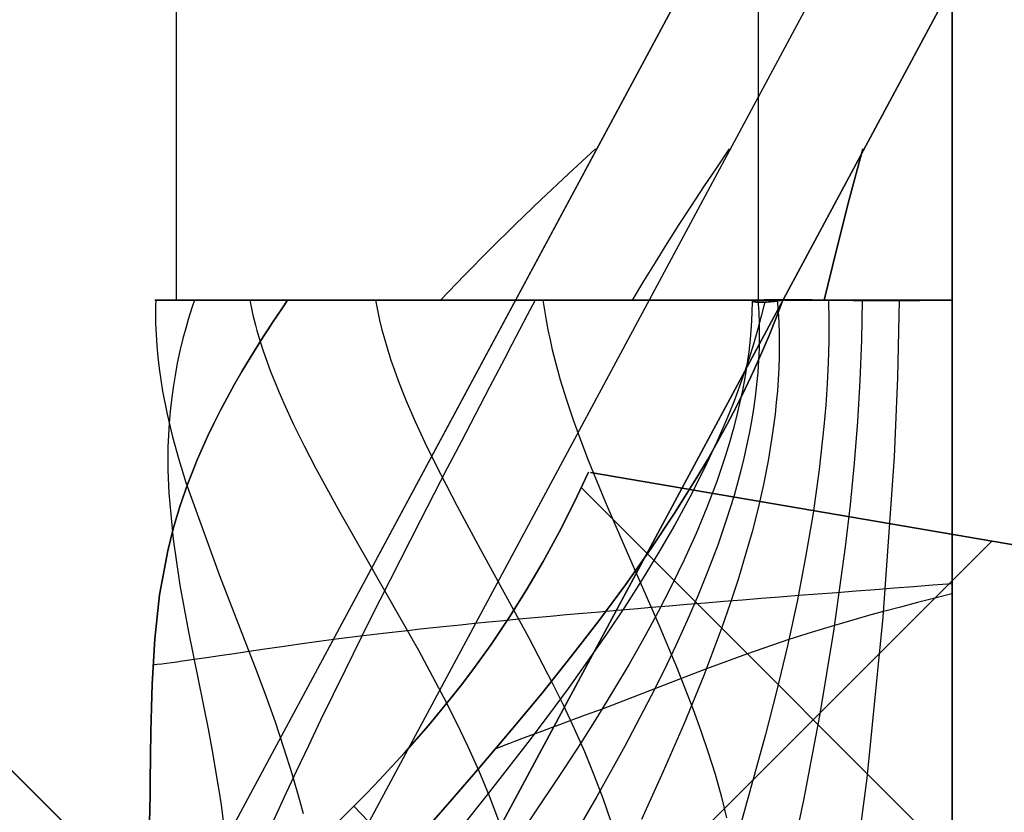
# Model space of a CAD drawing. Header units: millimetres. Extents: x -1690 to 192, y -898 to 54.
# Tile 6 of 256: x -1679.33 to -1676.86, y -873.06 to -871.07. Entities that reach past the tile are written whole.
import ezdxf

# ---------------------------------------------------------------- set-up
doc = ezdxf.new("R2010")
doc.units = ezdxf.units.MM
doc.header["$MEASUREMENT"] = 0
doc.layers.add('OVIDIO 186x93x72h', color=7, linetype='Continuous')

msp = doc.modelspace()

# ---------------------------------------------------------------- linework, layer by layer
at = {"layer": 'OVIDIO 186x93x72h'}
for points in [[(-1678.9396, -422.0917), (-1678.9396, -871.7712)], [(-1677.4798, -422.0917), (-1677.4798, -871.7713)], [(-1676.9931, -871.7712), (-1676.9931, -422.0917)], [(-1676.9931, -422.0917), (-1676.9931, -871.7712)], [(-1688.4247, -863.879), (-1655.8984, -896.4053)], [(-1655.8984, -896.4053), (-1688.4247, -863.879)], [(-1661.3785, -890.9252), (-1682.9446, -869.3591)], [(-1676.9931, -873.2712), (-1676.9931, -871.7712)], [(-1676.9931, -871.7712), (-1676.9931, -873.2712)], [(-1676.807, -873.3579), (-1677.9232, -872.2416)], [(-1676.8928, -872.3754), (-1678.0257, -873.5083)]]:
    msp.add_lwpolyline(points, dxfattribs=at)
at = {"layer": 'OVIDIO 186x93x72h', "extrusion": (1, 0, 0)}
for points in [[(-871.3916, 715.0847), (-422.0917, 715.0847)], [(-422.0917, 715.0847), (-871.3916, 715.0847)], [(-422.0917, 717.3736), (-871.7712, 717.3736)], [(-871.7712, 717.3736), (-422.0917, 717.3736)], [(-871.7712, 717.3736), (-873.2712, 717.3736)], [(-873.2712, 717.3736), (-871.7712, 717.3736)]]:
    msp.add_lwpolyline(points, dxfattribs=at)
at = {"layer": 'OVIDIO 186x93x72h', "extrusion": (1, -9.4522e-07, 0)}
for points in [[(-871.3932, 716.4264), (-422.0933, 716.4272)], [(-422.0933, 716.4272), (-871.3932, 716.4264)]]:
    msp.add_lwpolyline(points, dxfattribs=at)
at = {"layer": 'OVIDIO 186x93x72h', "extrusion": (0.108979, 0.202852, 0.973126)}
for points in [[(1065.6897, 1523.7485), (1065.6897, 1684.4043)], [(1065.6897, 1684.4043), (1065.6897, 1523.7485)], [(1065.3943, 1684.4043), (1065.3943, 1523.7485)], [(1065.0988, 1523.7485), (1065.0988, 1684.4043)], [(1065.0988, 1684.4043), (1065.0988, 1523.7485)]]:
    msp.add_lwpolyline(points, dxfattribs=at)
at = {"layer": 'OVIDIO 186x93x72h', "extrusion": (0.881208, -0.265507, 0.391124)}
for points in [[(-1320.1487, 1190.3166), (-1274.5289, 1131.0965)], [(-1274.5289, 1131.0965), (-1320.1487, 1190.3166)]]:
    msp.add_lwpolyline(points, dxfattribs=at)
at = {"layer": 'OVIDIO 186x93x72h', "extrusion": (0.881185, -0.265561, 0.391139)}
for points in [[(-1320.9576, 1189.7681), (-1274.6374, 1129.6498)], [(-1274.6374, 1129.6498), (-1320.9576, 1189.7681)]]:
    msp.add_lwpolyline(points, dxfattribs=at)
at = {"layer": 'OVIDIO 186x93x72h', "extrusion": (0.000231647, 0.999885, 0.015188)}
for points in [[(1678.2922, 730.5702), (1689.2767, 10.4731)], [(1689.2767, 10.4731), (1678.2922, 730.5702)]]:
    msp.add_lwpolyline(points, dxfattribs=at)
at = {"layer": 'OVIDIO 186x93x72h', "extrusion": (-0.703976, 0.709897, 0.021523)}
for points in [[(1806.6789, -15.0525), (1806.6703, -12.6052), (1806.5871, 705.138)], [(1806.5871, 705.138), (1806.6703, -12.6052), (1806.6789, -15.0525)]]:
    msp.add_lwpolyline(points, dxfattribs=at)
at = {"layer": 'OVIDIO 186x93x72h', "extrusion": (0.000231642, 0.999884, 0.015217)}
for points in [[(1678.9084, 730.6107), (1689.8712, 10.5204)], [(1677.4084, 730.5937), (1688.3713, 10.4966)]]:
    msp.add_lwpolyline(points, dxfattribs=at)
at = {"layer": 'OVIDIO 186x93x72h', "extrusion": (0.999884, 0.000231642, -0.015217)}
for points in [[(-874.4505, 691.7612), (-863.4878, -28.3221)], [(-863.4878, -28.3221), (-874.4505, 691.7612)], [(-864.5482, -28.3383), (-875.5109, 691.7451)], [(-875.5109, 691.7451), (-864.5482, -28.3383)]]:
    msp.add_lwpolyline(points, dxfattribs=at)
at = {"layer": 'OVIDIO 186x93x72h', "extrusion": (0.881271, -0.26535, 0.391089)}
for points in [[(-1316.8125, 1187.4878), (-1318.9278, 1190.2354)], [(-1318.9278, 1190.2354), (-1316.8125, 1187.4878)]]:
    msp.add_lwpolyline(points, dxfattribs=at)
at = {"layer": 'OVIDIO 186x93x72h', "extrusion": (0.881275, -0.265352, 0.39108)}
msp.add_lwpolyline([(-1316.9038, 1187.4088), (-1318.8297, 1189.9102)], dxfattribs=at)
at = {"layer": 'OVIDIO 186x93x72h', "extrusion": (-0.276068, 0.12261, 0.953286)}
msp.add_lwpolyline([(1477.0641, -906.149), (1477.0641, -907.649)], dxfattribs=at)
at = {"layer": 'OVIDIO 186x93x72h', "extrusion": (0, 1, 0)}
for points in [[(1677.2167, 716.4264), (1677.8876, 715.0847)], [(1677.8876, 715.0847), (1677.2167, 716.4264)], [(1678.2768, 715.3399), (1678.3042, 715.3632), (1678.3312, 715.3871), (1678.3577, 715.4114), (1678.3839, 715.4363), (1678.4096, 715.4617), (1678.4349, 715.4875), (1678.4597, 715.5138), (1678.4841, 715.5405), (1678.5079, 715.5676), (1678.5313, 715.5952), (1678.5541, 715.6232), (1678.5764, 715.6516), (1678.5982, 715.6804), (1678.6195, 715.7095), (1678.6402, 715.739), (1678.6603, 715.7688)], [(1678.6603, 715.7688), (1678.6402, 715.739), (1678.6195, 715.7095), (1678.5982, 715.6804), (1678.5764, 715.6516), (1678.5541, 715.6232), (1678.5313, 715.5952), (1678.5079, 715.5676), (1678.4841, 715.5405), (1678.4597, 715.5138), (1678.4349, 715.4875), (1678.4096, 715.4617), (1678.3839, 715.4363), (1678.3577, 715.4114), (1678.3312, 715.3871), (1678.3042, 715.3632), (1678.2768, 715.3399)], [(1678.3499, 715.4041), (1677.9158, 716.2723)], [(1678.2768, 715.3399), (1677.3141, 716.4902)], [(1677.3141, 716.4902), (1678.2768, 715.3399)], [(1677.7756, 715.9387), (1678.1398, 716.1208)]]:
    msp.add_lwpolyline(points, dxfattribs=at)
at = {"layer": 'OVIDIO 186x93x72h', "extrusion": (-1.14478e-05, 1, -7.74097e-06)}
for points in [[(1677.4278, 716.6023), (1678.6703, 715.7621)], [(1678.6703, 715.7621), (1677.4278, 716.6023)]]:
    msp.add_lwpolyline(points, dxfattribs=at)
at = {"layer": 'OVIDIO 186x93x72h', "extrusion": (8.62884e-05, 1, -9.90808e-05)}
for points in [[(1677.3425, 716.5226), (1677.3372, 716.5143), (1677.3317, 716.5061), (1677.3261, 716.498), (1677.3203, 716.49), (1677.3143, 716.4821), (1677.3081, 716.4743), (1677.3019, 716.4666), (1677.2954, 716.4591), (1677.2888, 716.4517), (1677.2821, 716.4444), (1677.2752, 716.4373), (1677.2682, 716.4303), (1677.261, 716.4234), (1677.2537, 716.4167), (1677.2463, 716.4102), (1677.2388, 716.4038)], [(1677.2388, 716.4038), (1677.2463, 716.4102), (1677.2537, 716.4167), (1677.261, 716.4234), (1677.2682, 716.4303), (1677.2752, 716.4373), (1677.2821, 716.4444), (1677.2888, 716.4517), (1677.2954, 716.4591), (1677.3019, 716.4666), (1677.3081, 716.4743), (1677.3143, 716.4821), (1677.3203, 716.49), (1677.3261, 716.498), (1677.3317, 716.5061), (1677.3372, 716.5143), (1677.3425, 716.5226)]]:
    msp.add_lwpolyline(points, dxfattribs=at)
at = {"layer": 'OVIDIO 186x93x72h', "extrusion": (-6.90177e-06, 1.1773e-06, 1)}
for points in [[(-1676.3001, -872.4765), (-1677.9005, -872.2035)], [(-1677.9005, -872.2035), (-1676.3001, -872.4765)]]:
    msp.add_lwpolyline(points, dxfattribs=at)
at = {"layer": 'OVIDIO 186x93x72h', "extrusion": (0.161494, 0.982777, -0.089824)}
msp.add_lwpolyline([(1515.2673, 612.9263), (1514.404, 612.4544)], dxfattribs=at)
at = {"layer": 'OVIDIO 186x93x72h'}
for points in [[(-1677.8876, -871.3916, 715.0847), (-1677.9564, -871.4549, 715.1208), (-1678.0238, -871.5181, 715.1596), (-1678.0896, -871.5814, 715.2009), (-1678.1538, -871.6447, 715.2448), (-1678.2162, -871.7079, 715.2911), (-1678.2768, -871.7712, 715.3399)], [(-1678.2768, -871.7712, 715.3399), (-1678.2162, -871.7079, 715.2911), (-1678.1538, -871.6447, 715.2448), (-1678.0896, -871.5814, 715.2009), (-1678.0238, -871.5181, 715.1596), (-1677.9564, -871.4549, 715.1208), (-1677.8876, -871.3916, 715.0847)], [(-1677.5522, -871.3916, 715.7555), (-1677.5845, -871.4391, 715.7723), (-1677.6164, -871.4865, 715.79), (-1677.6477, -871.534, 715.8087), (-1677.6784, -871.5814, 715.8282), (-1677.7086, -871.6288, 715.8486), (-1677.7382, -871.6763, 715.8699), (-1677.7671, -871.7237, 715.892), (-1677.7954, -871.7712, 715.915)], [(-1677.3141, -871.7712, 716.4902), (-1677.2833, -871.6447, 716.4664), (-1677.2508, -871.5181, 716.4451), (-1677.2167, -871.3916, 716.4264)], [(-1677.2167, -871.3916, 716.4264), (-1677.2508, -871.5181, 716.4451), (-1677.2833, -871.6447, 716.4664), (-1677.3141, -871.7712, 716.4902)], [(-1679.0065, -873.0814, 718.2725), (-1679.0059, -873.0468, 718.2207), (-1679.0053, -873.013, 718.1674), (-1679.0049, -872.9798, 718.1128), (-1679.0041, -872.9153, 717.9997), (-1679.0033, -872.8531, 717.8821), (-1679.0021, -872.7929, 717.7608), (-1679.0003, -872.7343, 717.6363), (-1678.9938, -872.6209, 717.3806), (-1678.9814, -872.5103, 717.1204), (-1678.9611, -872.4003, 716.8612), (-1678.9471, -872.3447, 716.7337), (-1678.9304, -872.2883, 716.6084), (-1678.9105, -872.2308, 716.4861), (-1678.8993, -872.2015, 716.4262), (-1678.8872, -872.1718, 716.3673), (-1678.8742, -872.1417, 716.3096), (-1678.8602, -872.1111, 716.2529), (-1678.8453, -872.0801, 716.1975), (-1678.8293, -872.0484, 716.1435), (-1678.8123, -872.0162, 716.0908), (-1678.7941, -871.9834, 716.0397), (-1678.7749, -871.9499, 715.9901), (-1678.7544, -871.9157, 715.9422), (-1678.7438, -871.8983, 715.9188), (-1678.7328, -871.8808, 715.896), (-1678.7215, -871.863, 715.8736), (-1678.7099, -871.8451, 715.8517), (-1678.698, -871.8269, 715.8302), (-1678.6858, -871.8085, 715.8092), (-1678.6732, -871.79, 715.7888), (-1678.6603, -871.7712, 715.7688)], [(-1678.6603, -871.7712, 715.7688), (-1678.6732, -871.79, 715.7888), (-1678.6858, -871.8085, 715.8092), (-1678.698, -871.8269, 715.8302), (-1678.7099, -871.8451, 715.8517), (-1678.7215, -871.863, 715.8736), (-1678.7328, -871.8808, 715.896), (-1678.7438, -871.8983, 715.9188), (-1678.7544, -871.9157, 715.9422), (-1678.7749, -871.9499, 715.9901), (-1678.7941, -871.9834, 716.0397), (-1678.8123, -872.0162, 716.0908), (-1678.8293, -872.0484, 716.1435), (-1678.8453, -872.0801, 716.1975), (-1678.8602, -872.1111, 716.2529), (-1678.8742, -872.1417, 716.3096), (-1678.8872, -872.1718, 716.3673), (-1678.8993, -872.2015, 716.4262), (-1678.9105, -872.2308, 716.4861), (-1678.9304, -872.2883, 716.6084), (-1678.9471, -872.3447, 716.7337), (-1678.9611, -872.4003, 716.8612), (-1678.9814, -872.5103, 717.1204), (-1678.9938, -872.6209, 717.3806), (-1679.0003, -872.7343, 717.6363), (-1679.0021, -872.7929, 717.7608), (-1679.0033, -872.8531, 717.8821), (-1679.0041, -872.9153, 717.9997), (-1679.0049, -872.9798, 718.1128), (-1679.0053, -873.013, 718.1674), (-1679.0059, -873.0468, 718.2207), (-1679.0065, -873.0814, 718.2725)], [(-1678.6603, -871.7712, 715.7688), (-1678.68, -871.7712, 715.7991), (-1678.6992, -871.7712, 715.8298), (-1678.7178, -871.7712, 715.8609), (-1678.7359, -871.7712, 715.8924), (-1678.7535, -871.7712, 715.9243), (-1678.7706, -871.7712, 715.9566), (-1678.787, -871.7712, 715.9893), (-1678.8029, -871.7712, 716.0223), (-1678.8182, -871.7712, 716.0556), (-1678.8329, -871.7712, 716.0892), (-1678.847, -871.7712, 716.1231), (-1678.8605, -871.7712, 716.1573), (-1678.8734, -871.7712, 716.1918), (-1678.8856, -871.7712, 716.2266), (-1678.8972, -871.7712, 716.2615), (-1678.9081, -871.7712, 716.2967), (-1678.9184, -871.7712, 716.3321), (-1678.9281, -871.7712, 716.3676), (-1678.9371, -871.7712, 716.4033), (-1678.9454, -871.7712, 716.4391), (-1678.953, -871.7712, 716.4751), (-1678.96, -871.7712, 716.5112), (-1678.9664, -871.7712, 716.5473), (-1678.972, -871.7712, 716.5836), (-1678.977, -871.7712, 716.6198), (-1678.9813, -871.7712, 716.6562), (-1678.9849, -871.7712, 716.6925), (-1678.9879, -871.7712, 716.7288), (-1678.9902, -871.7712, 716.7651), (-1678.9918, -871.7712, 716.8013), (-1678.9928, -871.7712, 716.8375), (-1678.9931, -871.7712, 716.8736), (-1678.9926, -871.7712, 716.918), (-1678.9912, -871.7712, 716.9627), (-1678.9886, -871.7712, 717.0079), (-1678.9851, -871.7712, 717.0533), (-1678.9804, -871.7712, 717.099), (-1678.9746, -871.7712, 717.145), (-1678.9678, -871.7712, 717.1912), (-1678.9598, -871.7712, 717.2375), (-1678.9506, -871.7712, 717.284), (-1678.9402, -871.7712, 717.3306), (-1678.9287, -871.7712, 717.3772), (-1678.9159, -871.7712, 717.4239), (-1678.902, -871.7712, 717.4705), (-1678.8868, -871.7712, 717.5171), (-1678.8704, -871.7712, 717.5635), (-1678.8527, -871.7712, 717.6098), (-1678.8338, -871.7712, 717.6558), (-1678.8137, -871.7712, 717.7016), (-1678.7923, -871.7712, 717.7471), (-1678.7697, -871.7712, 717.7922), (-1678.7459, -871.7712, 717.8369), (-1678.7208, -871.7712, 717.8811), (-1678.6946, -871.7712, 717.9248), (-1678.6671, -871.7712, 717.968), (-1678.6385, -871.7712, 718.0106), (-1678.6088, -871.7712, 718.0525), (-1678.5779, -871.7712, 718.0937), (-1678.5458, -871.7712, 718.1342), (-1678.5128, -871.7712, 718.1739), (-1678.4786, -871.7712, 718.2127), (-1678.4435, -871.7712, 718.2507), (-1678.4074, -871.7712, 718.2878), (-1678.3703, -871.7712, 718.3239), (-1678.3323, -871.7712, 718.3591), (-1678.2934, -871.7712, 718.3932), (-1678.2537, -871.7712, 718.4263), (-1678.2133, -871.7712, 718.4583), (-1678.172, -871.7712, 718.4892), (-1678.1301, -871.7712, 718.519), (-1678.0876, -871.7712, 718.5476), (-1678.0444, -871.7712, 718.575), (-1678.0007, -871.7712, 718.6013), (-1677.9564, -871.7712, 718.6263), (-1677.9117, -871.7712, 718.6501), (-1677.8666, -871.7712, 718.6728), (-1677.8212, -871.7712, 718.6941), (-1677.7754, -871.7712, 718.7143), (-1677.7293, -871.7712, 718.7332), (-1677.6831, -871.7712, 718.7508), (-1677.6366, -871.7712, 718.7672), (-1677.5901, -871.7712, 718.7824), (-1677.5435, -871.7712, 718.7964), (-1677.4968, -871.7712, 718.8091), (-1677.4502, -871.7712, 718.8207), (-1677.4036, -871.7712, 718.831), (-1677.3571, -871.7712, 718.8402), (-1677.3107, -871.7712, 718.8482), (-1677.2645, -871.7712, 718.8551), (-1677.2186, -871.7712, 718.8608), (-1677.1729, -871.7712, 718.8655), (-1677.1274, -871.7712, 718.8691), (-1677.0823, -871.7712, 718.8716), (-1677.0375, -871.7712, 718.8731), (-1676.9931, -871.7712, 718.8736)], [(-1678.991, -871.7712, 716.7812), (-1678.9915, -871.7855, 716.7937), (-1678.9917, -871.7999, 716.8066), (-1678.9917, -871.8142, 716.8198), (-1678.9915, -871.8285, 716.8334), (-1678.9905, -871.8571, 716.8617), (-1678.9887, -871.8857, 716.8913), (-1678.9861, -871.9142, 716.9222), (-1678.9828, -871.9427, 716.9543), (-1678.9788, -871.9712, 716.9876), (-1678.9741, -871.9997, 717.022), (-1678.9627, -872.0567, 717.0939), (-1678.949, -872.1137, 717.1695), (-1678.9332, -872.1709, 717.2483), (-1678.9156, -872.2283, 717.3299), (-1678.8315, -872.4614, 717.6742), (-1678.7376, -872.7035, 718.0245), (-1678.7144, -872.7659, 718.1094), (-1678.6919, -872.8292, 718.1923), (-1678.6703, -872.8935, 718.2727), (-1678.6497, -872.9588, 718.3501), (-1678.6306, -873.0253, 718.4241), (-1678.6216, -873.059, 718.4597)], [(-1676.9931, -871.7712, 718.8736), (-1677.0268, -871.7712, 718.8733), (-1677.0605, -871.7712, 718.8724), (-1677.0941, -871.7712, 718.8708), (-1677.1276, -871.7712, 718.8687), (-1677.1611, -871.7712, 718.866), (-1677.1946, -871.7712, 718.8627), (-1677.228, -871.7712, 718.8588), (-1677.2613, -871.7712, 718.8543), (-1677.3276, -871.7712, 718.8436), (-1677.3936, -871.7712, 718.8306), (-1677.459, -871.7712, 718.8154), (-1677.5239, -871.7712, 718.798), (-1677.5883, -871.7712, 718.7784), (-1677.6519, -871.7712, 718.7567), (-1677.7149, -871.7712, 718.7329), (-1677.777, -871.7712, 718.7071), (-1677.8383, -871.7712, 718.6793), (-1677.8987, -871.7712, 718.6495), (-1677.9581, -871.7712, 718.6178), (-1678.0164, -871.7712, 718.5841), (-1678.0737, -871.7712, 718.5487), (-1678.1297, -871.7712, 718.5114), (-1678.1846, -871.7712, 718.4723), (-1678.2381, -871.7712, 718.4315), (-1678.2902, -871.7712, 718.389), (-1678.3409, -871.7712, 718.3448), (-1678.3901, -871.7712, 718.299), (-1678.4378, -871.7712, 718.2516), (-1678.4838, -871.7712, 718.2026), (-1678.5282, -871.7712, 718.1522), (-1678.5708, -871.7712, 718.1002), (-1678.6115, -871.7712, 718.0469), (-1678.6312, -871.7712, 718.0196), (-1678.6504, -871.7712, 717.9921), (-1678.6692, -871.7712, 717.9642), (-1678.6874, -871.7712, 717.9359), (-1678.7051, -871.7712, 717.9074), (-1678.7223, -871.7712, 717.8785), (-1678.739, -871.7712, 717.8493), (-1678.7552, -871.7712, 717.8198), (-1678.7708, -871.7712, 717.7899), (-1678.7859, -871.7712, 717.7599), (-1678.8004, -871.7712, 717.7295), (-1678.8144, -871.7712, 717.6989), (-1678.8278, -871.7712, 717.6681), (-1678.8407, -871.7712, 717.6371), (-1678.8648, -871.7712, 717.5744), (-1678.8867, -871.7712, 717.5109), (-1678.9064, -871.7712, 717.4467), (-1678.9239, -871.7712, 717.3818), (-1678.9393, -871.7712, 717.3164), (-1678.9525, -871.7712, 717.2505), (-1678.9635, -871.7712, 717.1841), (-1678.9723, -871.7712, 717.1175), (-1678.9789, -871.7712, 717.0505), (-1678.9834, -871.7712, 716.9834), (-1678.9857, -871.7712, 716.9161), (-1678.9858, -871.7712, 716.8488), (-1678.9838, -871.7712, 716.7815), (-1678.9797, -871.7712, 716.7143), (-1678.9733, -871.7712, 716.6473), (-1678.9649, -871.7712, 716.5805), (-1678.9542, -871.7712, 716.514), (-1678.9415, -871.7712, 716.448), (-1678.9266, -871.7712, 716.3824), (-1678.9095, -871.7712, 716.3174), (-1678.8903, -871.7712, 716.253), (-1678.869, -871.7712, 716.1892), (-1678.8456, -871.7712, 716.1263), (-1678.82, -871.7712, 716.0642), (-1678.7923, -871.7712, 716.003), (-1678.7777, -871.7712, 715.9727), (-1678.7625, -871.7712, 715.9428), (-1678.7468, -871.7712, 715.9131), (-1678.7305, -871.7712, 715.8836), (-1678.7138, -871.7712, 715.8545), (-1678.6965, -871.7712, 715.8256), (-1678.6787, -871.7712, 715.7971), (-1678.6603, -871.7712, 715.7688)], [(-1678.8943, -871.7712, 716.2526), (-1678.8997, -871.7874, 716.2697), (-1678.9048, -871.8035, 716.2873), (-1678.9097, -871.8196, 716.3052), (-1678.9143, -871.8355, 716.3236), (-1678.9229, -871.8672, 716.3615), (-1678.9304, -871.8984, 716.4009), (-1678.9371, -871.9294, 716.4418), (-1678.9428, -871.9601, 716.484), (-1678.9477, -871.9905, 716.5276), (-1678.9518, -872.0207, 716.5724), (-1678.9551, -872.0506, 716.6183), (-1678.9576, -872.0804, 716.6653), (-1678.9605, -872.1392, 716.7624), (-1678.9607, -872.1975, 716.863), (-1678.9585, -872.2554, 716.9665), (-1678.9478, -872.3705, 717.1802), (-1678.9306, -872.4859, 717.399), (-1678.9089, -872.6029, 717.6183), (-1678.8847, -872.7228, 717.8337), (-1678.8723, -872.7842, 717.9385), (-1678.86, -872.8469, 718.0406), (-1678.8481, -872.9109, 718.1395), (-1678.8369, -872.9766, 718.2345), (-1678.8316, -873.01, 718.2805), (-1678.8266, -873.0439, 718.3252), (-1678.8219, -873.0783, 718.3688)], [(-1678.7552, -871.7712, 717.8198), (-1678.7527, -871.7837, 717.8242), (-1678.7501, -871.7962, 717.829), (-1678.7472, -871.8088, 717.8339), (-1678.7441, -871.8215, 717.8392), (-1678.7408, -871.8341, 717.8446), (-1678.7373, -871.8469, 717.8503), (-1678.7298, -871.8724, 717.8623), (-1678.7215, -871.8981, 717.8751), (-1678.7125, -871.924, 717.8888), (-1678.7029, -871.9501, 717.9033), (-1678.6926, -871.9763, 717.9185), (-1678.6816, -872.0026, 717.9344), (-1678.6701, -872.0291, 717.951), (-1678.6454, -872.0826, 717.9861), (-1678.6188, -872.1367, 718.0235), (-1678.5904, -872.1914, 718.0629), (-1678.5296, -872.3026, 718.1466), (-1678.4649, -872.416, 718.235), (-1678.3322, -872.6493, 718.4165), (-1678.2682, -872.769, 718.5051), (-1678.2377, -872.8296, 718.5478), (-1678.2084, -872.8907, 718.5892), (-1678.1808, -872.9522, 718.6289), (-1678.1549, -873.0142, 718.6667), (-1678.1428, -873.0453, 718.6847), (-1678.1312, -873.0766, 718.7021)], [(-1678.0392, -871.7711, 716.1889), (-1678.0589, -871.8087, 716.22), (-1678.0783, -871.8458, 716.252), (-1678.0975, -871.8824, 716.2847), (-1678.1164, -871.9185, 716.3183), (-1678.1536, -871.9893, 716.3877), (-1678.1898, -872.0586, 716.4596), (-1678.2251, -872.1263, 716.5339), (-1678.2597, -872.1928, 716.6101), (-1678.3267, -872.3226, 716.7668), (-1678.4545, -872.5744, 717.0881), (-1678.5163, -872.6992, 717.247), (-1678.5775, -872.8251, 717.401), (-1678.6081, -872.8889, 717.4754), (-1678.6387, -872.9536, 717.5475), (-1678.6694, -873.0192, 717.6169), (-1678.7003, -873.086, 717.6834)], [(-1678.4397, -871.7712, 718.2547), (-1678.4374, -871.7835, 718.257), (-1678.435, -871.7959, 718.2595), (-1678.4296, -871.8208, 718.2649), (-1678.4235, -871.8458, 718.2708), (-1678.4167, -871.8709, 718.2773), (-1678.4092, -871.8961, 718.2844), (-1678.401, -871.9214, 718.292), (-1678.3923, -871.9469, 718.3001), (-1678.3829, -871.9724, 718.3086), (-1678.373, -871.9981, 718.3176), (-1678.3626, -872.0239, 718.327), (-1678.3402, -872.0758, 718.3471), (-1678.316, -872.1281, 718.3687), (-1678.2903, -872.1809, 718.3915), (-1678.2351, -872.2878, 718.4404), (-1678.1762, -872.3963, 718.4923), (-1678.0551, -872.618, 718.5998), (-1677.9963, -872.7312, 718.6525), (-1677.9682, -872.7883, 718.6781), (-1677.9412, -872.8457, 718.7028), (-1677.9156, -872.9035, 718.7266), (-1677.8915, -872.9617, 718.7492), (-1677.8693, -873.0202, 718.7705), (-1677.8589, -873.0495, 718.7805), (-1677.849, -873.079, 718.7902)], [(-1678.3412, -873.1304, 717.2368), (-1678.2585, -873.0359, 717.2074), (-1678.1777, -872.9423, 717.1757), (-1678.099, -872.8495, 717.1417), (-1678.0228, -872.7575, 717.1058), (-1677.9494, -872.6661, 717.0679), (-1677.8791, -872.5753, 717.0282), (-1677.8121, -872.4849, 716.9868), (-1677.7487, -872.3949, 716.944), (-1677.6891, -872.3053, 716.8996), (-1677.6334, -872.2159, 716.854), (-1677.607, -872.1713, 716.8307), (-1677.5817, -872.1267, 716.8071), (-1677.5574, -872.0822, 716.7832), (-1677.5341, -872.0377, 716.759), (-1677.512, -871.9933, 716.7346), (-1677.4909, -871.9488, 716.7099), (-1677.4709, -871.9044, 716.685), (-1677.4521, -871.86, 716.6599), (-1677.4343, -871.8156, 716.6346), (-1677.4178, -871.7711, 716.609)], [(-1677.4178, -871.7711, 716.609), (-1677.4343, -871.8156, 716.6346), (-1677.4521, -871.86, 716.6599), (-1677.4709, -871.9044, 716.685), (-1677.4909, -871.9488, 716.7099), (-1677.512, -871.9933, 716.7346), (-1677.5341, -872.0377, 716.759), (-1677.5574, -872.0822, 716.7832), (-1677.5817, -872.1267, 716.8071), (-1677.607, -872.1713, 716.8307), (-1677.6334, -872.2159, 716.854), (-1677.6891, -872.3053, 716.8996), (-1677.7487, -872.3949, 716.944), (-1677.8121, -872.4849, 716.9868), (-1677.8791, -872.5753, 717.0282), (-1677.9494, -872.6661, 717.0679), (-1678.0228, -872.7575, 717.1058), (-1678.099, -872.8495, 717.1417), (-1678.1777, -872.9423, 717.1757), (-1678.2585, -873.0359, 717.2074), (-1678.3412, -873.1304, 717.2368)], [(-1677.4632, -871.7754, 716.6998), (-1677.4717, -871.8108, 716.7206), (-1677.4809, -871.8462, 716.741), (-1677.491, -871.8815, 716.7612), (-1677.5019, -871.9168, 716.781), (-1677.5135, -871.9519, 716.8004), (-1677.526, -871.987, 716.8196), (-1677.5392, -872.022, 716.8384), (-1677.5531, -872.057, 716.857), (-1677.5678, -872.0919, 716.8752), (-1677.5831, -872.1267, 716.893), (-1677.6158, -872.1962, 716.9278), (-1677.651, -872.2654, 716.9613), (-1677.6887, -872.3344, 716.9935), (-1677.7285, -872.4032, 717.0244), (-1677.7705, -872.4719, 717.0539), (-1677.8144, -872.5404, 717.0822), (-1677.8601, -872.6087, 717.1092), (-1677.9074, -872.6769, 717.1349), (-1677.9563, -872.745, 717.1593), (-1678.0064, -872.813, 717.1824), (-1678.0577, -872.881, 717.2041), (-1678.1101, -872.9488, 717.2246), (-1678.1633, -873.0166, 717.2438), (-1678.2718, -873.1522, 717.2781)], [(-1677.4942, -871.7718, 716.8609), (-1677.4951, -871.804, 716.8763), (-1677.4969, -871.8363, 716.8914), (-1677.4996, -871.8685, 716.9063), (-1677.5032, -871.9008, 716.9209), (-1677.5077, -871.9332, 716.9354), (-1677.513, -871.9656, 716.9497), (-1677.5191, -871.998, 716.9637), (-1677.5261, -872.0305, 716.9775), (-1677.5338, -872.063, 716.9911), (-1677.5423, -872.0955, 717.0044), (-1677.5515, -872.1281, 717.0176), (-1677.5615, -872.1606, 717.0305), (-1677.5722, -872.1932, 717.0432), (-1677.5835, -872.2259, 717.0557), (-1677.5956, -872.2585, 717.0679), (-1677.6082, -872.2912, 717.0799), (-1677.6354, -872.3566, 717.1033), (-1677.665, -872.4221, 717.1257), (-1677.6967, -872.4876, 717.1472), (-1677.7305, -872.5532, 717.1678), (-1677.7661, -872.6187, 717.1875), (-1677.8034, -872.6843, 717.2062), (-1677.8423, -872.7499, 717.2239), (-1677.8826, -872.8154, 717.2407), (-1677.924, -872.8809, 717.2565), (-1677.9665, -872.9464, 717.2714), (-1678.0541, -873.0771, 717.2982)], [(-1678.0197, -871.7712, 718.59), (-1678.0161, -871.796, 718.5922), (-1678.0118, -871.8208, 718.5946), (-1678.0071, -871.8457, 718.5973), (-1678.0018, -871.8706, 718.6003), (-1677.9961, -871.8955, 718.6035), (-1677.9898, -871.9205, 718.6069), (-1677.976, -871.9705, 718.6145), (-1677.9605, -872.0208, 718.6229), (-1677.9436, -872.0711, 718.6321), (-1677.9253, -872.1217, 718.642), (-1677.9058, -872.1724, 718.6524), (-1677.8641, -872.2745, 718.6748), (-1677.8198, -872.3773, 718.6986), (-1677.7284, -872.5856, 718.7479), (-1677.6841, -872.6913, 718.7721), (-1677.6424, -872.798, 718.7952), (-1677.623, -872.8518, 718.8061), (-1677.6047, -872.9058, 718.8165), (-1677.5878, -872.9602, 718.8262), (-1677.5724, -873.0148, 718.8353), (-1677.5586, -873.0698, 718.8436)], [(-1677.4801, -871.771, 716.9925), (-1677.4781, -871.801, 717.0021), (-1677.477, -871.831, 717.0116), (-1677.4768, -871.8612, 717.021), (-1677.4773, -871.8915, 717.0304), (-1677.4786, -871.9218, 717.0397), (-1677.4807, -871.9522, 717.049), (-1677.4836, -871.9828, 717.0583), (-1677.4871, -872.0134, 717.0674), (-1677.4914, -872.044, 717.0765), (-1677.4964, -872.0748, 717.0856), (-1677.5021, -872.1056, 717.0945), (-1677.5085, -872.1365, 717.1034), (-1677.5155, -872.1675, 717.1122), (-1677.5231, -872.1985, 717.1209), (-1677.5401, -872.2608, 717.1381), (-1677.5595, -872.3232, 717.1549), (-1677.5811, -872.3858, 717.1712), (-1677.6046, -872.4486, 717.1872), (-1677.6301, -872.5115, 717.2027), (-1677.6573, -872.5745, 717.2177), (-1677.6861, -872.6376, 717.2322), (-1677.7163, -872.7007, 717.2461), (-1677.7479, -872.7638, 717.2595), (-1677.8145, -872.89, 717.2844), (-1677.8847, -873.0159, 717.3068), (-1677.9573, -873.1413, 717.3263)], [(-1677.4316, -871.7711, 717.1161), (-1677.4295, -871.7991, 717.1206), (-1677.4279, -871.8273, 717.1253), (-1677.427, -871.8556, 717.13), (-1677.4267, -871.8841, 717.1348), (-1677.427, -871.9126, 717.1397), (-1677.4279, -871.9413, 717.1446), (-1677.4293, -871.97, 717.1496), (-1677.4314, -871.9989, 717.1547), (-1677.434, -872.0279, 717.1598), (-1677.4371, -872.057, 717.165), (-1677.4449, -872.1154, 717.1755), (-1677.4546, -872.1741, 717.1861), (-1677.4663, -872.2332, 717.1968), (-1677.4798, -872.2926, 717.2075), (-1677.495, -872.3521, 717.2183), (-1677.5118, -872.4119, 717.229), (-1677.5301, -872.4719, 717.2397), (-1677.5497, -872.532, 717.2502), (-1677.5707, -872.5922, 717.2606), (-1677.6161, -872.7128, 717.2808), (-1677.6654, -872.8335, 717.2998), (-1677.7179, -872.9539, 717.3174), (-1677.7727, -873.0739, 717.3332)], [(-1677.3029, -871.7711, 717.2669), (-1677.3021, -871.8228, 717.2682), (-1677.3025, -871.875, 717.27), (-1677.304, -871.9276, 717.2722), (-1677.3065, -871.9807, 717.2748), (-1677.3101, -872.0341, 717.2777), (-1677.3146, -872.0878, 717.281), (-1677.3265, -872.1962, 717.2884), (-1677.3419, -872.3057, 717.2967), (-1677.3605, -872.4159, 717.3057), (-1677.382, -872.5267, 717.315), (-1677.4061, -872.6379, 717.3245), (-1677.4325, -872.7492, 717.3339), (-1677.4609, -872.8604, 717.3428), (-1677.5224, -873.0816, 717.3585), (-1677.5884, -873.2996, 717.3695), (-1677.6222, -873.4068, 717.3725), (-1677.6563, -873.5125, 717.3736)], [(-1676.9931, -871.7712, 717.3736), (-1677.0093, -871.7712, 717.3733), (-1677.0255, -871.7713, 717.3725), (-1677.0416, -871.7714, 717.3712), (-1677.0577, -871.7714, 717.3693), (-1677.0737, -871.7715, 717.367), (-1677.0896, -871.7715, 717.3641), (-1677.1055, -871.7716, 717.3607), (-1677.1212, -871.7716, 717.3568), (-1677.1368, -871.7716, 717.3524), (-1677.1522, -871.7716, 717.3475), (-1677.1674, -871.7716, 717.3421), (-1677.1825, -871.7716, 717.3363), (-1677.1974, -871.7716, 717.3299), (-1677.2121, -871.7716, 717.3231), (-1677.2265, -871.7715, 717.3158), (-1677.2407, -871.7715, 717.308), (-1677.2546, -871.7714, 717.2998), (-1677.2682, -871.7713, 717.2911), (-1677.2816, -871.7712, 717.282), (-1677.2946, -871.771, 717.2724), (-1677.3073, -871.7709, 717.2624), (-1677.3197, -871.7708, 717.252), (-1677.3318, -871.7707, 717.2413), (-1677.3435, -871.7705, 717.2301), (-1677.3549, -871.7704, 717.2186), (-1677.3659, -871.7703, 717.2067), (-1677.3764, -871.7702, 717.1945), (-1677.3866, -871.7701, 717.1819), (-1677.3964, -871.7701, 717.1691), (-1677.4058, -871.77, 717.1559), (-1677.4147, -871.77, 717.1424), (-1677.4232, -871.77, 717.1286), (-1677.4312, -871.77, 717.1146), (-1677.4388, -871.7701, 717.1003), (-1677.4459, -871.7701, 717.0858), (-1677.4525, -871.7702, 717.071), (-1677.4587, -871.7704, 717.0561), (-1677.4643, -871.7705, 717.041), (-1677.4695, -871.7707, 717.0257), (-1677.4742, -871.7709, 717.0102), (-1677.4784, -871.7711, 716.9947), (-1677.4821, -871.7713, 716.979), (-1677.4853, -871.7715, 716.9633), (-1677.488, -871.7718, 716.9475), (-1677.4902, -871.7721, 716.9316), (-1677.4919, -871.7724, 716.9157), (-1677.493, -871.7727, 716.8997), (-1677.4937, -871.773, 716.8838), (-1677.4938, -871.7735, 716.8705), (-1677.4935, -871.7739, 716.8574), (-1677.4928, -871.7743, 716.8445), (-1677.4918, -871.7747, 716.8317), (-1677.4905, -871.775, 716.8192), (-1677.4889, -871.7753, 716.8067), (-1677.4869, -871.7755, 716.7945), (-1677.4847, -871.7758, 716.7823), (-1677.4822, -871.7759, 716.7703), (-1677.4795, -871.7761, 716.7585), (-1677.4766, -871.7762, 716.7468), (-1677.4734, -871.7763, 716.7352), (-1677.47, -871.7762, 716.7238), (-1677.4663, -871.7762, 716.7125), (-1677.4624, -871.776, 716.7014), (-1677.4583, -871.7758, 716.6904), (-1677.454, -871.7755, 716.6796), (-1677.4494, -871.7751, 716.669), (-1677.4447, -871.7747, 716.6585), (-1677.4397, -871.7741, 716.6482), (-1677.4345, -871.7735, 716.6382), (-1677.4291, -871.7728, 716.6282), (-1677.4235, -871.772, 716.6185), (-1677.4178, -871.7711, 716.609)], [(-1677.4178, -871.7711, 716.609), (-1677.4235, -871.772, 716.6185), (-1677.4291, -871.7728, 716.6282), (-1677.4345, -871.7735, 716.6382), (-1677.4397, -871.7741, 716.6482), (-1677.4447, -871.7747, 716.6585), (-1677.4494, -871.7751, 716.669), (-1677.454, -871.7755, 716.6796), (-1677.4583, -871.7758, 716.6904), (-1677.4624, -871.776, 716.7014), (-1677.4663, -871.7762, 716.7125), (-1677.47, -871.7762, 716.7238), (-1677.4734, -871.7763, 716.7352), (-1677.4766, -871.7762, 716.7468), (-1677.4795, -871.7761, 716.7585), (-1677.4822, -871.7759, 716.7703), (-1677.4847, -871.7758, 716.7823), (-1677.4869, -871.7755, 716.7945), (-1677.4889, -871.7753, 716.8067), (-1677.4905, -871.775, 716.8192), (-1677.4918, -871.7747, 716.8317), (-1677.4928, -871.7743, 716.8445), (-1677.4935, -871.7739, 716.8574), (-1677.4938, -871.7735, 716.8705), (-1677.4937, -871.773, 716.8838), (-1677.493, -871.7727, 716.8997), (-1677.4919, -871.7724, 716.9157), (-1677.4902, -871.7721, 716.9316), (-1677.488, -871.7718, 716.9475), (-1677.4853, -871.7715, 716.9633), (-1677.4821, -871.7713, 716.979), (-1677.4784, -871.7711, 716.9947), (-1677.4742, -871.7709, 717.0102), (-1677.4695, -871.7707, 717.0257), (-1677.4643, -871.7705, 717.041), (-1677.4587, -871.7704, 717.0561), (-1677.4525, -871.7702, 717.071), (-1677.4459, -871.7701, 717.0858), (-1677.4388, -871.7701, 717.1003), (-1677.4312, -871.77, 717.1146), (-1677.4232, -871.77, 717.1286), (-1677.4147, -871.77, 717.1424), (-1677.4058, -871.77, 717.1559), (-1677.3964, -871.7701, 717.1691), (-1677.3866, -871.7701, 717.1819), (-1677.3764, -871.7702, 717.1945), (-1677.3659, -871.7703, 717.2067), (-1677.3549, -871.7704, 717.2186), (-1677.3435, -871.7705, 717.2301), (-1677.3318, -871.7707, 717.2413), (-1677.3197, -871.7708, 717.252), (-1677.3073, -871.7709, 717.2624), (-1677.2946, -871.771, 717.2724), (-1677.2816, -871.7712, 717.282), (-1677.2682, -871.7713, 717.2911), (-1677.2546, -871.7714, 717.2998), (-1677.2407, -871.7715, 717.308), (-1677.2265, -871.7715, 717.3158), (-1677.2121, -871.7716, 717.3231), (-1677.1974, -871.7716, 717.3299), (-1677.1825, -871.7716, 717.3363), (-1677.1674, -871.7716, 717.3421), (-1677.1522, -871.7716, 717.3475), (-1677.1368, -871.7716, 717.3524), (-1677.1212, -871.7716, 717.3568), (-1677.1055, -871.7716, 717.3607), (-1677.0896, -871.7715, 717.3641), (-1677.0737, -871.7715, 717.367), (-1677.0577, -871.7714, 717.3693), (-1677.0416, -871.7714, 717.3712), (-1677.0255, -871.7713, 717.3725), (-1677.0093, -871.7712, 717.3733), (-1676.9931, -871.7712, 717.3736)], [(-1677.2189, -871.7711, 717.3204), (-1677.2204, -871.8714, 717.3208), (-1677.2243, -871.973, 717.3224), (-1677.2304, -872.0758, 717.3249), (-1677.2386, -872.1797, 717.3283), (-1677.2489, -872.2844, 717.3323), (-1677.261, -872.3897, 717.3368), (-1677.2903, -872.6016, 717.3466), (-1677.3256, -872.8141, 717.3565), (-1677.366, -873.0256, 717.3651), (-1677.4103, -873.2348, 717.3713), (-1677.4577, -873.4403, 717.3736)], [(-1677.1259, -871.7712, 717.356), (-1677.1303, -871.9663, 717.3563), (-1677.1386, -872.1645, 717.358), (-1677.1664, -872.5664, 717.3641), (-1677.2072, -872.9699, 717.3706), (-1677.2592, -873.368, 717.3736)], [(-1677.9055, -872.2027, 717.3736), (-1677.9409, -872.2788, 717.3737), (-1677.9787, -872.3534, 717.374), (-1678.0187, -872.4265, 717.374), (-1678.0605, -872.4976, 717.3736), (-1678.104, -872.5668, 717.3727), (-1678.1497, -872.6346, 717.3718), (-1678.1736, -872.6683, 717.3717), (-1678.1983, -872.702, 717.3719), (-1678.224, -872.7357, 717.3725), (-1678.2506, -872.7696, 717.3736), (-1678.307, -872.8381, 717.3774), (-1678.3669, -872.9067, 717.382), (-1678.4297, -872.9746, 717.386), (-1678.4619, -873.008, 717.3872), (-1678.4945, -873.0409, 717.3876)], [(-1678.4945, -873.0409, 717.3876), (-1678.4619, -873.008, 717.3872), (-1678.4297, -872.9746, 717.386), (-1678.3669, -872.9067, 717.382), (-1678.307, -872.8381, 717.3774), (-1678.2506, -872.7696, 717.3736), (-1678.224, -872.7357, 717.3725), (-1678.1983, -872.702, 717.3719), (-1678.1736, -872.6683, 717.3717), (-1678.1497, -872.6346, 717.3718), (-1678.104, -872.5668, 717.3727), (-1678.0605, -872.4976, 717.3736), (-1678.0187, -872.4265, 717.374), (-1677.9787, -872.3534, 717.374), (-1677.9409, -872.2788, 717.3737), (-1677.9055, -872.2027, 717.3736)], [(-1676.9931, -872.4824, 718.8736), (-1677.0412, -872.4862, 718.873), (-1677.0894, -872.4899, 718.8714), (-1677.1375, -872.4937, 718.8686), (-1677.1857, -872.4974, 718.8648), (-1677.2339, -872.5012, 718.8599), (-1677.2819, -872.5049, 718.854), (-1677.3298, -872.5087, 718.8469), (-1677.3775, -872.5124, 718.8389), (-1677.425, -872.5162, 718.8298), (-1677.4722, -872.5199, 718.8196), (-1677.5191, -872.5236, 718.8085), (-1677.5656, -872.5274, 718.7963), (-1677.6118, -872.5311, 718.7831), (-1677.6574, -872.5348, 718.769), (-1677.7026, -872.5385, 718.7538), (-1677.7472, -872.5423, 718.7377), (-1677.7912, -872.546, 718.7206), (-1677.8346, -872.5497, 718.7026), (-1677.8774, -872.5534, 718.6837), (-1677.9194, -872.557, 718.6639), (-1677.9608, -872.5607, 718.6434), (-1678.0013, -872.5644, 718.6221), (-1678.0411, -872.568, 718.6002), (-1678.08, -872.5717, 718.5775), (-1678.118, -872.5753, 718.5543), (-1678.1552, -872.5789, 718.5305), (-1678.1915, -872.5825, 718.5062), (-1678.2269, -872.5861, 718.4815), (-1678.2614, -872.5897, 718.4563), (-1678.295, -872.5933, 718.4308), (-1678.3277, -872.5968, 718.4051), (-1678.3595, -872.6004, 718.3791), (-1678.3903, -872.6039, 718.3529), (-1678.4202, -872.6074, 718.3265), (-1678.4775, -872.6143, 718.2735), (-1678.5314, -872.6211, 718.22), (-1678.5821, -872.6278, 718.1664), (-1678.6298, -872.6343, 718.1127), (-1678.6748, -872.6406, 718.0591), (-1678.7171, -872.6467, 718.0059), (-1678.757, -872.6525, 717.9531), (-1678.7946, -872.658, 717.9009), (-1678.8301, -872.6633, 717.849), (-1678.8635, -872.6682, 717.7973), (-1678.8949, -872.6727, 717.7454), (-1678.9243, -872.6769, 717.6931), (-1678.9382, -872.6789, 717.6667), (-1678.9515, -872.6807, 717.6401), (-1678.9641, -872.6824, 717.6134), (-1678.9762, -872.684, 717.5863), (-1678.9875, -872.6855, 717.559), (-1678.9981, -872.6869, 717.5314)], [(-1676.9932, -872.5081, 717.3736), (-1677.0364, -872.5189, 717.373), (-1677.0797, -872.5299, 717.3711), (-1677.1227, -872.5411, 717.3681), (-1677.1652, -872.5524, 717.3639), (-1677.1966, -872.5609, 717.3601), (-1677.2275, -872.5695, 717.3558), (-1677.2881, -872.5869, 717.3459), (-1677.3464, -872.6046, 717.3349), (-1677.4026, -872.6225, 717.3232), (-1677.5091, -872.659, 717.2995), (-1677.6095, -872.6961, 717.278), (-1677.6745, -872.7211, 717.2662), (-1677.871, -872.7968, 717.236), (-1677.9135, -872.8126, 717.2286), (-1677.9564, -872.8285, 717.2199), (-1677.9778, -872.8364, 717.215), (-1677.9992, -872.8442, 717.2097), (-1678.0205, -872.8521, 717.2039), (-1678.0417, -872.8599, 717.1975), (-1678.0666, -872.8692, 717.1893), (-1678.0911, -872.8784, 717.1802), (-1678.1032, -872.883, 717.1753), (-1678.1152, -872.8876, 717.1703), (-1678.127, -872.8922, 717.1649), (-1678.1387, -872.8968, 717.1594)], [(-1678.5301, -873.0765, 717.3875), (-1678.4945, -873.0409, 717.3876)], [(-1678.4945, -873.0409, 717.3876), (-1678.5301, -873.0765, 717.3875)], [(-1678.4945, -873.0409, 717.3876), (-1678.4056, -873.133, 717.3859), (-1678.135, -873.4011, 717.3736), (-1677.7814, -873.7546, 717.3736), (-1677.4454, -874.113, 717.3673)], [(-1677.4454, -874.113, 717.3673), (-1677.7814, -873.7546, 717.3736), (-1678.135, -873.4011, 717.3736), (-1678.4056, -873.133, 717.3859), (-1678.4945, -873.0409, 717.3876)]]:
    msp.add_polyline3d(points, dxfattribs=at)

doc.saveas('drawing.dxf')
